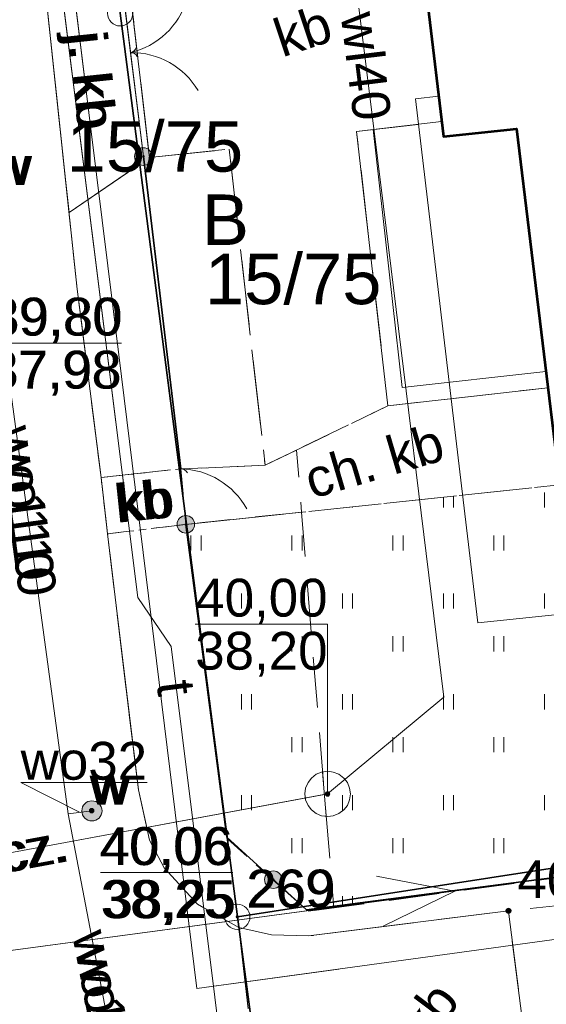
# Model space of a CAD drawing. Header units: millimetres. Extents: x 6503307 to 6504695, y 5886099 to 5887123.
# Tile 62 of 77: x 6504113 to 6504124, y 5886274 to 5886293. Entities that reach past the tile are written whole.
import ezdxf
from ezdxf.enums import TextEntityAlignment as Align

# ---------------------------------------------------------------- set-up
doc = ezdxf.new("R2010")
doc.units = ezdxf.units.MM
for name, pattern in [('BUUT04', [200000, 0, -100000, 0, -100000]), ('EGBU01', [2, 0.5, -0.5, 0.5, -0.5]), ('OTKC_A05', [1.5, 1, -0.5]), ('OTKJ_A05', [2, 1.5, -0.5]), ('OTKU_A05', [2, 1.5, -0.5]), ('OTZT_A05', [1.5, 1, -0.5])]:
    doc.linetypes.add(name, pattern=pattern)
for name, color, linetype, lineweight in [('Budynki EGiB', 18, 'Continuous', 0), ('Działki', 18, 'Continuous', 0), ('isa_V10520003E16E075_TUsr', 7, 'Continuous', 25), ('isa_V10520003E16E075_TUsr_19165818BF56C1D4', 5, 'OTKJ_A05', 25), ('Komunikacja (linie)', 18, 'Continuous', 0), ('Komunikacja (obszary)', 18, 'Continuous', 0), ('Obiekty związane z budynkami EGiB (obszary)', 18, 'Continuous', 0), ('Ogrodzenia', 18, 'Continuous', 0), ('Pikiety', 18, 'Continuous', 0), ('Przewody elektroenergetyczne', 1, 'Continuous', 0), ('Przewody wodociągowe', 5, 'Continuous', 0), ('Punkty graniczne', 18, 'Continuous', 0), ('Punkty graniczne - numery', 7, 'Continuous', 0), ('Zagospodarowanie terenu (obszary)', 18, 'Continuous', 0)]:
    doc.layers.add(name, color=color, linetype=linetype, lineweight=lineweight)
for name, color, linetype, lineweight, true_color in [('Przewody gazowe', 7, 'Continuous', 0, 0xbfbf00), ('Przewody telekomunikacyjne', 7, 'Continuous', 0, 0xff9100), ('Punkty o określonej wysokości', 7, 'Continuous', 0, 0x803300), ('Symbole liniowe', 7, 'Continuous', 0, 0x0a0909), ('Urządzenia towarzyszące (obszary)', 7, 'Continuous', 0, 0xff9100), ('Urządzenia związane z siecią (punkty)', 7, 'Continuous', 0, 0x803300), ('Użytki gruntowe', 7, 'Continuous', 0, 0x008000)]:
    doc.layers.add(name, color=color, linetype=linetype, lineweight=lineweight, true_color=true_color)
doc.styles.add('DOMYSLNA_CZCIONKA', font='arial.ttf')

# ---------------------------------------------------------------- blocks, each defined once
blk = doc.blocks.new('OTRS_P05')
at = {"layer": 'isa_V10520003E16E075_TUsr', "true_color": 0x0a0909}
h = blk.add_hatch(color=18, dxfattribs=at)
h.dxf.hatch_style = 1
h.paths.add_polyline_path([(0.09, 0, 1), (-0.09, 0, 1)])
at = {"layer": 'isa_V10520003E16E075_TUsr', "color": 18, "true_color": 0x0a0909}
blk.add_lwpolyline([(0.09, 0, 1), (-0.09, 0, 1)], format="xyb", close=True, dxfattribs=at)
at = {"layer": 'isa_V10520003E16E075_TUsr_19165818BF56C1D4', "color": 18, "true_color": 0x0a0909}
blk.add_circle((0, 0), 0.09, dxfattribs=at)
blk = doc.blocks.new('SUWW_P05')
at = {"lineweight": 18}
h = blk.add_hatch(color=5, dxfattribs=at)
h.dxf.hatch_style = 1
h.paths.add_polyline_path([(0.4, 0, 1), (-0.4, 0, 1)])
at = {"color": 5, "lineweight": 18}
blk.add_circle((0, 0), 0.4, dxfattribs=at)
blk = doc.blocks.new('SUPS01_08')
at = {"lineweight": 18, "true_color": 0x0000ff}
h = blk.add_hatch(color=5, dxfattribs=at)
h.dxf.hatch_style = 1
h.paths.add_polyline_path([(0.09, 0, 1), (-0.09, 0, 1)])
at = {"color": 18, "lineweight": 18, "true_color": 0x0a0909}
blk.add_circle((0, 0), 0.09, dxfattribs=at)
blk = doc.blocks.new('KTOK02')
at = {"color": 18, "lineweight": 18, "true_color": 0x0a0909}
for centre, radius, start, end in [((-5.074, -0.563), 5.105, 6.33466, 66.4773), ((5.064, -0.556), 5.095, 113.45779, 173.73024)]:
    blk.add_arc(centre, radius, start, end, dxfattribs=at)
blk = doc.blocks.new('OTOO_L05')
at = {"linetype": 'BUUT04', "lineweight": 18, "true_color": 0x000000}
h = blk.add_hatch(color=18, dxfattribs=at)
h.dxf.hatch_style = 1
h.paths.add_polyline_path([(-0.58, 0, 1), (0.58, 0, 1)])
at = {"color": 18, "true_color": 0x0a0909}
blk.add_circle((0, 0), 0.58, dxfattribs=at)
blk = doc.blocks.new('KTOK04')
at = {"color": 18, "lineweight": 18, "true_color": 0x0a0909}
blk.add_arc((5.067, -0.576), 5.1, 113.67446, 173.51357, dxfattribs=at)
blk = doc.blocks.new('EGPG_PS05')
at = {"color": 18, "linetype": 'Continuous', "lineweight": 18, "true_color": 0x000000}
blk.add_circle((0, 0), 0.5, dxfattribs=at)

msp = doc.modelspace()

# ---------------------------------------------------------------- hatches: boundary and pattern name
at = {"layer": 'Zagospodarowanie terenu (obszary)'}
h = msp.add_hatch(dxfattribs=at)
h.set_pattern_fill('OTZT', color=0, scale=0.2, style=0, pattern_type=0)
h.set_pattern_definition([(90, (6504116.524, 5886276.637), (-2, 1e-16), [0.3, -1.7]), (90, (6504116.724, 5886276.637), (-2, 1e-16), [0.3, -1.7]), (90, (6504117.524, 5886275.487), (-2, 1e-16), [0.3, -1.7]), (90, (6504117.724, 5886275.487), (-2, 1e-16), [0.3, -1.7])])
h.paths.add_polyline_path([(6504138.45956, 5886280.82163), (6504137.66599, 5886280.74606), (6504137.26721, 5886283.81872), (6504137.25099, 5886283.81806), (6504136.34742, 5886283.71832), (6504136.38282, 5886283.40999), (6504135.41399, 5886283.29506), (6504135.37494, 5886283.61097), (6504134.28201, 5886283.52153), (6504134.31399, 5886283.25706), (6504124.05399, 5886282.06706), (6504123.82751, 5886283.93829), (6504116.42399, 5886283.15706), (6504117.25399, 5886276.91706), (6504118.84399, 5886275.48706), (6504125.95399, 5886276.44706), (6504149.65193, 5886280.05933), (6504148.64389, 5886288.19042), (6504147.51866, 5886295.63014), (6504146.70781, 5886302.27912), (6504135.84463, 5886301.1161)], flags=0)
h = msp.add_hatch(dxfattribs=at)
h.set_pattern_fill('OTZT', color=0, style=0)
h.set_pattern_definition([(90, (6504116.524, 5886276.637), (-2, 1e-16), [0.3, -1.7]), (90, (6504116.724, 5886276.637), (-2, 1e-16), [0.3, -1.7]), (90, (6504117.524, 5886275.487), (-2, 1e-16), [0.3, -1.7]), (90, (6504117.724, 5886275.487), (-2, 1e-16), [0.3, -1.7])])
h.paths.add_polyline_path([(6504118.84399, 5886275.48706), (6504119.35312, 5886275.5558), (6504118.71565, 5886283.39888), (6504116.42399, 5886283.15706), (6504117.25399, 5886276.91706)], flags=16)

# ---------------------------------------------------------------- linework, layer by layer
at = {"layer": 'Budynki EGiB', "color": 7, "linetype": 'Continuous', "lineweight": 53, "flags": 128}
msp.add_lwpolyline([(6504120.23935, 5886296.56706), (6504120.30399, 5886295.97706), (6504120.90359, 5886296.03502), (6504121.52485, 5886290.84371), (6504122.97313, 5886290.9974), (6504124.05399, 5886282.06706), (6504134.31399, 5886283.25706), (6504133.15433, 5886292.84543), (6504131.13399, 5886292.61706), (6504130.48399, 5886297.80706), (6504120.23935, 5886296.56706)], close=True, dxfattribs=at)
at = {"layer": 'Działki', "color": 7, "linetype": 'Continuous', "lineweight": 0}
for p, q in [((6504115.12399, 5886293.28706), (6504117.44399, 5886275.37706)), ((6504117.44399, 5886275.37706), (6504115.12399, 5886293.28706)), ((6504119.34378, 5886275.67073), (6504117.44399, 5886275.37706)), ((6504117.44399, 5886275.37706), (6504119.34378, 5886275.67073)), ((6504117.44399, 5886275.37706), (6504118.23399, 5886269.47706)), ((6504118.23399, 5886269.47706), (6504117.44399, 5886275.37706))]:
    msp.add_line(p, q, dxfattribs=at)
at = {"layer": 'Działki', "color": 0, "linetype": 'Continuous', "lineweight": 25, "flags": 128}
msp.add_lwpolyline([(6504103.31399, 5886328.10706), (6504104.79399, 5886310.15706), (6504105.38399, 5886304.29706), (6504105.51399, 5886303.03706), (6504106.73399, 5886292.16706), (6504108.70399, 5886274.44706), (6504116.09399, 5886220.95706), (6504117.45399, 5886211.11706), (6504125.85399, 5886212.20706), (6504124.60399, 5886221.90706), (6504122.28399, 5886238.81706), (6504120.88399, 5886249.30706), (6504120.02399, 5886255.71706), (6504118.23399, 5886269.47706), (6504117.44399, 5886275.37706), (6504115.12399, 5886293.28706), (6504114.48399, 5886299.31706), (6504113.97399, 5886304.06706), (6504113.28399, 5886310.97706), (6504111.74399, 5886328.63706)], dxfattribs=at)
for points in [[(6504130.41399, 5886300.79706), (6504114.48399, 5886299.31706), (6504115.12399, 5886293.28706), (6504117.44399, 5886275.37706), (6504133.16399, 5886277.80706), (6504130.41399, 5886300.79706)], [(6504117.44399, 5886275.37706), (6504118.23399, 5886269.47706), (6504152.36399, 5886274.26706), (6504175.42399, 5886277.49706), (6504192.86399, 5886279.99706), (6504208.92399, 5886282.20706), (6504211.90399, 5886282.46706), (6504232.80399, 5886285.33706), (6504242.39399, 5886286.65706), (6504245.80399, 5886284.14706), (6504246.14399, 5886281.10706), (6504245.71399, 5886293.30706), (6504233.46399, 5886291.62706), (6504209.42399, 5886288.31706), (6504190.10399, 5886285.65706), (6504170.62399, 5886282.96706), (6504149.65399, 5886280.07706), (6504133.16399, 5886277.80706), (6504117.44399, 5886275.37706)]]:
    msp.add_lwpolyline(points, close=True, dxfattribs=at)
at = {"layer": 'Komunikacja (linie)', "color": 250, "linetype": 'Continuous', "lineweight": 13, "flags": 128}
for points in [[(6504114.27399, 5886287.81706), (6504113.46399, 5886295.39706), (6504113.23399, 5886297.69706), (6504113.07399, 5886299.53706), (6504112.40399, 5886305.76706), (6504111.84399, 5886315.83706), (6504111.42399, 5886321.78706), (6504110.97399, 5886329.30706)], [(6504114.27399, 5886287.81706), (6504113.62925, 5886293.85061)], [(6504119.393, 5886275.06512), (6504118.85399, 5886274.99706), (6504118.12399, 5886275.01706), (6504117.47399, 5886275.16706), (6504116.65399, 5886275.62706), (6504115.99399, 5886276.34706), (6504115.70399, 5886276.89706), (6504115.48399, 5886277.89706), (6504114.87399, 5886282.96706), (6504114.74399, 5886284.08706), (6504114.27399, 5886287.81706)]]:
    msp.add_lwpolyline(points, dxfattribs=at)
at = {"layer": 'Komunikacja (linie)', "color": 18, "linetype": 'Continuous', "lineweight": 18, "true_color": 0x000000, "flags": 128}
msp.add_lwpolyline([(6504122.81399, 5886275.49706), (6504118.85399, 5886274.99706), (6504118.12399, 5886275.01706), (6504117.47399, 5886275.16706), (6504116.65399, 5886275.62706), (6504115.99399, 5886276.34706), (6504115.70399, 5886276.89706), (6504115.48399, 5886277.89706), (6504114.87399, 5886282.96706), (6504114.74399, 5886284.08706), (6504114.27399, 5886287.81706)], dxfattribs=at)
at = {"layer": 'Komunikacja (obszary)', "color": 7, "linetype": 'OTKJ_A05', "lineweight": 0}
for p, q in [((6504115.70399, 5886290.42706), (6504115.28754, 5886293.99663)), ((6504114.27399, 5886287.81706), (6504113.62925, 5886293.85061)), ((6504113.62925, 5886293.85061), (6504114.11143, 5886289.33831)), ((6504114.11143, 5886289.33831), (6504115.70399, 5886290.42706)), ((6504114.74399, 5886284.08706), (6504114.27399, 5886287.81706)), ((6504114.87399, 5886282.96706), (6504114.74399, 5886284.08706)), ((6504115.48399, 5886277.89706), (6504114.87399, 5886282.96706)), ((6504115.70399, 5886276.89706), (6504115.48399, 5886277.89706)), ((6504115.99399, 5886276.34706), (6504115.70399, 5886276.89706)), ((6504116.65399, 5886275.62706), (6504115.99399, 5886276.34706)), ((6504117.47399, 5886275.16706), (6504116.65399, 5886275.62706)), ((6504118.12399, 5886275.01706), (6504117.47399, 5886275.16706)), ((6504117.47399, 5886275.16706), (6504118.11399, 5886269.57706)), ((6504118.11399, 5886269.57706), (6504117.47399, 5886275.16706)), ((6504118.85399, 5886274.99706), (6504118.12399, 5886275.01706)), ((6504119.393, 5886275.06512), (6504118.85399, 5886274.99706))]:
    msp.add_line(p, q, dxfattribs=at)
at = {"layer": 'Komunikacja (obszary)', "color": 7, "linetype": 'OTKU_A05', "lineweight": 0}
for p, q in [((6504115.28754, 5886293.99663), (6504115.70399, 5886290.42706)), ((6504115.70399, 5886290.42706), (6504117.28199, 5886290.59406)), ((6504117.28199, 5886290.59406), (6504117.99372, 5886284.32741)), ((6504117.99372, 5886284.32741), (6504118.61569, 5886284.62882))]:
    msp.add_line(p, q, dxfattribs=at)
at = {"layer": 'Komunikacja (obszary)', "color": 0, "linetype": 'OTKJ_A05', "lineweight": 18, "flags": 128}
for points in [[(6504101.76399, 5886378.53706), (6504102.17399, 5886374.82706), (6504102.51399, 5886371.44706), (6504102.75399, 5886367.23706), (6504102.87399, 5886365.62706), (6504104.55399, 5886341.27706), (6504104.65399, 5886340.29706), (6504105.06399, 5886333.84706), (6504105.13399, 5886332.77706), (6504105.80399, 5886322.20706), (6504105.86399, 5886321.22706), (6504106.07399, 5886316.21706), (6504106.38399, 5886312.07706), (6504106.65399, 5886307.92706), (6504106.78399, 5886305.63706), (6504107.10399, 5886301.83706), (6504107.47399, 5886298.00706), (6504107.59399, 5886297.12706), (6504109.25399, 5886283.10706), (6504110.49399, 5886272.85706), (6504111.24399, 5886266.41706), (6504112.57399, 5886255.37706), (6504113.47399, 5886248.43706), (6504113.49399, 5886248.06706), (6504113.76399, 5886245.19706), (6504114.45399, 5886240.81706), (6504115.77399, 5886231.15706), (6504115.83399, 5886230.82706), (6504116.69399, 5886224.92706), (6504117.75399, 5886217.79706), (6504117.88399, 5886216.80706), (6504118.01399, 5886215.82706), (6504118.13744, 5886214.57431), (6504118.88539, 5886209.00154), (6504119.07399, 5886207.77706), (6504119.78399, 5886201.92706), (6504125.70399, 5886202.80706), (6504125.29399, 5886206.84706), (6504123.91399, 5886218.03706), (6504123.32399, 5886219.13706), (6504122.89399, 5886220.64706), (6504121.32399, 5886231.73706), (6504120.59399, 5886237.05706), (6504118.51399, 5886252.97706), (6504117.72399, 5886259.31706), (6504116.80399, 5886266.72706), (6504116.82399, 5886267.78706), (6504117.16399, 5886268.72706), (6504117.67399, 5886269.24706), (6504118.11399, 5886269.57706), (6504117.47399, 5886275.16706), (6504116.65399, 5886275.62706), (6504115.99399, 5886276.34706), (6504115.70399, 5886276.89706), (6504115.48399, 5886277.89706), (6504114.87399, 5886282.96706), (6504114.74399, 5886284.08706), (6504114.27399, 5886287.81706), (6504113.46399, 5886295.39706), (6504113.23399, 5886297.69706), (6504113.07399, 5886299.53706), (6504112.40399, 5886305.76706), (6504111.84399, 5886315.83706), (6504111.42399, 5886321.78706), (6504110.61399, 5886335.31706), (6504110.31399, 5886340.00706), (6504109.92399, 5886345.01706), (6504109.66399, 5886348.75706), (6504108.69399, 5886363.16706), (6504108.70399, 5886364.15706), (6504108.78399, 5886364.84706), (6504108.98399, 5886365.55706), (6504109.10399, 5886366.08706), (6504108.22399, 5886376.94706), (6504108.49399, 5886376.60706), (6504108.22399, 5886377.12706), (6504107.98399, 5886377.48706), (6504107.71399, 5886378.02706), (6504107.49399, 5886378.73706), (6504107.30399, 5886379.36706), (6504107.24399, 5886379.86706), (6504101.76399, 5886378.53706)], [(6504113.46399, 5886295.39706), (6504114.11143, 5886289.33831), (6504115.70399, 5886290.42706), (6504115.21399, 5886294.62706), (6504113.46399, 5886295.39706)], [(6504128.71399, 5886276.10706), (6504122.81399, 5886275.49706), (6504123.44399, 5886270.49706), (6504129.38366, 5886272.61562), (6504128.71399, 5886276.10706)]]:
    msp.add_lwpolyline(points, close=True, dxfattribs=at)
at = {"layer": 'Komunikacja (obszary)', "color": 0, "linetype": 'OTKU_A05', "lineweight": 18, "flags": 128}
msp.add_lwpolyline([(6504121.21913, 5886293.39832), (6504120.97171, 5886295.46574), (6504116.71599, 5886295.03306), (6504116.48205, 5886296.83733), (6504114.83399, 5886296.73706), (6504115.21399, 5886294.62706), (6504115.70399, 5886290.42706), (6504117.28199, 5886290.59406), (6504117.99372, 5886284.32741), (6504120.42799, 5886285.50706), (6504119.80567, 5886290.94517), (6504121.48936, 5886291.14024), (6504121.21913, 5886293.39832)], close=True, dxfattribs=at)
at = {"layer": 'Komunikacja (obszary)', "color": 0, "linetype": 'OTKC_A05', "lineweight": 18, "flags": 128}
msp.add_lwpolyline([(6504123.82751, 5886283.93829), (6504123.59416, 5886285.86631), (6504120.42799, 5886285.50706), (6504117.99372, 5886284.32741), (6504116.32399, 5886284.25706), (6504116.42399, 5886283.15706), (6504123.82751, 5886283.93829)], close=True, dxfattribs=at)
at = {"layer": 'Komunikacja (obszary)', "color": 7, "linetype": 'OTKC_A05', "lineweight": 0, "flags": 128}
msp.add_lwpolyline([(6504116.42399, 5886283.15706), (6504118.71565, 5886283.39888), (6504118.61569, 5886284.62882), (6504117.99372, 5886284.32741), (6504116.32399, 5886284.25706)], close=True, dxfattribs=at)
at = {"layer": 'Komunikacja (obszary)', "color": 18, "linetype": 'OTKU_A05', "lineweight": 18, "true_color": 0x000000, "flags": 128}
msp.add_lwpolyline([(6504114.74399, 5886284.08706), (6504114.87399, 5886282.96706), (6504116.42399, 5886283.15706), (6504116.32399, 5886284.25706), (6504114.74399, 5886284.08706)], close=True, dxfattribs=at)
at = {"layer": 'Komunikacja (obszary)', "color": 7, "linetype": 'OTKU_A05', "lineweight": 0, "ltscale": 0.1, "flags": 128}
msp.add_lwpolyline([(6504114.74399, 5886284.08706), (6504114.87399, 5886282.96706), (6504116.42399, 5886283.15706), (6504116.32399, 5886284.25706)], close=True, dxfattribs=at)
at = {"layer": 'Komunikacja (obszary)', "color": 18, "linetype": 'OTKJ_A05', "lineweight": 18, "true_color": 0x000000, "flags": 128}
msp.add_lwpolyline([(6504117.47399, 5886275.16706), (6504118.11399, 5886269.57706), (6504118.72399, 5886269.84706), (6504119.45399, 5886270.04706), (6504123.44399, 5886270.49706), (6504122.81399, 5886275.49706), (6504118.85399, 5886274.99706), (6504118.12399, 5886275.01706), (6504117.47399, 5886275.16706)], close=True, dxfattribs=at)
at = {"layer": 'Obiekty związane z budynkami EGiB (obszary)', "color": 0, "linetype": 'Continuous', "lineweight": 18, "flags": 128}
msp.add_lwpolyline([(6504120.13179, 5886290.98295), (6504119.80567, 5886290.94517), (6504120.42799, 5886285.50706), (6504123.59416, 5886285.86631), (6504123.55573, 5886286.18384), (6504122.97313, 5886290.9974), (6504121.52485, 5886290.84371), (6504121.48936, 5886291.14024), (6504120.13179, 5886290.98295)], close=True, dxfattribs=at)
at = {"layer": 'Ogrodzenia', "color": 18, "linetype": 'Continuous', "lineweight": 18, "true_color": 0x000000, "flags": 128}
for points in [[(6504115.07399, 5886294.56706), (6504115.58399, 5886290.44706)], [(6504116.32399, 5886284.25706), (6504116.42399, 5886283.15706)]]:
    msp.add_lwpolyline(points, dxfattribs=at)
at = {"layer": 'Ogrodzenia', "color": 250, "linetype": 'Continuous', "lineweight": 13, "flags": 128}
msp.add_lwpolyline([(6504115.14615, 5886293.98418), (6504115.58399, 5886290.44706)], dxfattribs=at)
at = {"layer": 'Ogrodzenia', "color": 18, "linetype": 'Continuous', "lineweight": 35, "true_color": 0x000000, "flags": 128}
msp.add_lwpolyline([(6504115.58399, 5886290.44706), (6504116.32399, 5886284.25706)], dxfattribs=at)
at = {"layer": 'Ogrodzenia', "color": 250, "linetype": 'Continuous', "lineweight": 30, "ltscale": 0.1, "flags": 128}
msp.add_lwpolyline([(6504115.58399, 5886290.44706), (6504116.32399, 5886284.25706)], dxfattribs=at)
at = {"layer": 'Ogrodzenia', "color": 250, "linetype": 'Continuous', "lineweight": 13, "ltscale": 0.1, "flags": 128}
msp.add_lwpolyline([(6504116.32399, 5886284.25706), (6504116.42399, 5886283.15706)], dxfattribs=at)
at = {"layer": 'Ogrodzenia', "color": 0, "linetype": 'Continuous', "lineweight": 35, "flags": 128}
msp.add_lwpolyline([(6504116.42399, 5886283.15706), (6504117.23899, 5886276.95606), (6504118.81299, 5886275.51306), (6504125.95399, 5886276.44706), (6504149.65193, 5886280.05933)], dxfattribs=at)
at = {"layer": 'Ogrodzenia', "color": 250, "linetype": 'Continuous', "lineweight": 30, "flags": 128}
msp.add_lwpolyline([(6504116.42399, 5886283.15706), (6504117.23899, 5886276.95606), (6504118.81299, 5886275.51306), (6504119.35087, 5886275.58341)], dxfattribs=at)
at = {"layer": 'Przewody elektroenergetyczne', "color": 1, "linetype": 'Continuous', "lineweight": 18, "true_color": 0xff0000, "flags": 128}
for points in [[(6504106.88399, 5886273.89706), (6504138.54399, 5886278.13706), (6504170.15399, 5886282.59706), (6504208.69899, 5886287.35806), (6504248.99399, 5886293.39706)], [(6504121.42936, 5886291.64166), (6504120.97133, 5886291.59312), (6504121.88292, 5886283.91853), (6504122.20499, 5886281.20706), (6504129.50726, 5886281.9619), (6504132.35299, 5886282.25606), (6504133.02399, 5886277.76706)]]:
    msp.add_lwpolyline(points, dxfattribs=at)
at = {"layer": 'Przewody elektroenergetyczne', "color": 1, "linetype": 'Continuous', "lineweight": 0, "flags": 128}
msp.add_lwpolyline([(6504106.88399, 5886273.89706), (6504119.35222, 5886275.56684)], dxfattribs=at)
at = {"layer": 'Przewody gazowe', "color": 52, "linetype": 'Continuous', "lineweight": 18, "true_color": 0xbfbf00, "flags": 128}
msp.add_lwpolyline([(6504110.55399, 5886310.64706), (6504110.79399, 5886308.29706), (6504112.40399, 5886308.41706), (6504114.54399, 5886290.99706), (6504114.99399, 5886287.37706), (6504116.64399, 5886273.95706), (6504131.52399, 5886275.99706), (6504135.14399, 5886276.49706), (6504149.01399, 5886278.39706), (6504150.58399, 5886278.61706), (6504167.02399, 5886280.84706), (6504174.71399, 5886281.96706), (6504189.61399, 5886284.05706), (6504209.66399, 5886286.73706)], dxfattribs=at)
at = {"layer": 'Przewody gazowe', "color": 52, "linetype": 'Continuous', "lineweight": 0, "flags": 128}
msp.add_lwpolyline([(6504114.18741, 5886293.89976), (6504114.54399, 5886290.99706), (6504114.99399, 5886287.37706), (6504116.64399, 5886273.95706), (6504119.45177, 5886274.342)], dxfattribs=at)
at = {"layer": 'Przewody telekomunikacyjne', "color": 30, "linetype": 'Continuous', "lineweight": 18, "true_color": 0xff9100, "flags": 128}
msp.add_lwpolyline([(6504108.48399, 5886268.17706), (6504108.83941, 5886268.1678), (6504117.64399, 5886268.58706), (6504116.13399, 5886280.73706), (6504115.47399, 5886281.70706), (6504113.64399, 5886296.31706), (6504113.37399, 5886299.17706), (6504114.46399, 5886299.33706)], dxfattribs=at)
at = {"layer": 'Przewody telekomunikacyjne', "color": 30, "linetype": 'Continuous', "lineweight": 0, "flags": 128}
msp.add_lwpolyline([(6504108.48399, 5886268.17706), (6504108.83941, 5886268.1678), (6504117.64399, 5886268.58706), (6504116.13399, 5886280.73706), (6504115.47399, 5886281.70706), (6504113.9494, 5886293.8788)], dxfattribs=at)
at = {"layer": 'Przewody wodociągowe', "color": 5, "linetype": 'Continuous', "lineweight": 18, "true_color": 0x0000ff, "flags": 128}
for points in [[(6504128.95794, 5886297.62235), (6504128.83399, 5886298.51906), (6504123.92419, 5886297.93876), (6504119.35799, 5886297.39906), (6504120.33723, 5886289.45636), (6504121.53599, 5886279.73306), (6504119.23099, 5886277.81306)], [(6504114.09399, 5886277.41706), (6504112.62399, 5886288.20706), (6504112.96399, 5886289.46706)], [(6504119.23099, 5886277.81306), (6504113.86399, 5886276.81706), (6504110.80399, 5886276.24706), (6504107.35399, 5886275.60706)], [(6504114.56399, 5886277.47706), (6504114.09399, 5886277.41706)], [(6504115.24399, 5886271.40706), (6504114.09399, 5886277.41706)]]:
    msp.add_lwpolyline(points, dxfattribs=at)
at = {"layer": 'Przewody wodociągowe', "color": 5, "linetype": 'Continuous', "lineweight": 0, "ltscale": 0.1, "flags": 128}
for points in [[(6504114.09399, 5886277.41706), (6504112.62399, 5886288.20706), (6504112.96399, 5886289.46706)], [(6504114.56399, 5886277.47706), (6504114.09399, 5886277.41706)], [(6504115.24399, 5886271.40706), (6504114.09399, 5886277.41706)]]:
    msp.add_lwpolyline(points, dxfattribs=at)
at = {"layer": 'Przewody wodociągowe', "color": 18, "linetype": 'Continuous', "lineweight": 0, "true_color": 0x000000, "flags": 128}
msp.add_lwpolyline([(6504114.32899, 5886277.44706), (6504113.15258, 5886278.03676), (6504115.65735, 5886278.03676)], dxfattribs=at)
at = {"layer": 'Przewody wodociągowe', "color": 250, "linetype": 'Continuous', "lineweight": 0, "ltscale": 0.1, "flags": 128}
msp.add_lwpolyline([(6504114.32899, 5886277.44706), (6504113.15258, 5886278.03676), (6504115.65735, 5886278.03676)], dxfattribs=at)
at = {"layer": 'Przewody wodociągowe', "color": 5, "linetype": 'Continuous', "lineweight": 0, "flags": 128}
msp.add_lwpolyline([(6504119.17057, 5886277.80185), (6504113.86399, 5886276.81706), (6504110.80399, 5886276.24706), (6504107.35399, 5886275.60706)], dxfattribs=at)
at = {"layer": 'Punkty graniczne - numery'}
msp.add_point((6504117.44399, 5886275.37706), dxfattribs=at)
at = {"layer": 'Punkty graniczne - numery', "ltscale": 0.1}
msp.add_point((6504117.44399, 5886275.37706), dxfattribs=at)
at = {"layer": 'Punkty o określonej wysokości', "color": 5, "linetype": 'Continuous', "lineweight": 0, "true_color": 0x0000ff, "flags": 128}
for points in [[(6504112.53077, 5886286.74885), (6504115.1527, 5886286.74885)], [(6504116.60906, 5886281.17765), (6504119.23099, 5886281.17765), (6504119.23099, 5886277.81306)], [(6504116.60906, 5886281.17765), (6504119.23099, 5886281.17765)], [(6504114.73577, 5886276.25285), (6504117.3577, 5886276.25285)]]:
    msp.add_lwpolyline(points, dxfattribs=at)
at = {"layer": 'Punkty o określonej wysokości', "color": 5, "linetype": 'Continuous', "lineweight": 0, "ltscale": 0.1, "flags": 128}
for points in [[(6504112.53077, 5886286.74885), (6504115.1527, 5886286.74885)], [(6504114.73577, 5886276.25285), (6504117.3577, 5886276.25285)]]:
    msp.add_lwpolyline(points, dxfattribs=at)
at = {"layer": 'Symbole liniowe', "color": 0, "linetype": 'Continuous', "lineweight": 18, "flags": 128}
msp.add_lwpolyline([(6504120.13179, 5886290.98295), (6504120.70599, 5886285.86906), (6504123.55573, 5886286.18384)], dxfattribs=at)
at = {"layer": 'Symbole liniowe', "color": 1, "linetype": 'Continuous', "lineweight": 18, "true_color": 0xff0000, "flags": 128}
msp.add_lwpolyline([(6504120.3309, 5886275.19345), (6504121.75126, 5886275.88813), (6504120.19817, 5886276.1846)], dxfattribs=at)
at = {"layer": 'Urządzenia towarzyszące (obszary)', "color": 5, "linetype": 'Continuous', "lineweight": 18, "true_color": 0x0000ff, "flags": 128}
msp.add_lwpolyline([(6504118.78399, 5886277.81706), (6504118.79399, 5886277.69706), (6504118.84399, 5886277.58706), (6504118.91399, 5886277.49706), (6504119.00399, 5886277.42706), (6504119.11399, 5886277.37706), (6504119.23399, 5886277.36706), (6504119.34399, 5886277.37706), (6504119.45399, 5886277.42706), (6504119.55399, 5886277.49706), (6504119.62399, 5886277.58706), (6504119.66399, 5886277.69706), (6504119.68399, 5886277.81706), (6504119.66399, 5886277.92706), (6504119.62399, 5886278.03706), (6504119.55399, 5886278.12706), (6504119.45399, 5886278.20706), (6504119.34399, 5886278.24706), (6504119.23399, 5886278.26706), (6504119.11399, 5886278.24706), (6504119.00399, 5886278.20706), (6504118.91399, 5886278.12706), (6504118.84399, 5886278.03706), (6504118.79399, 5886277.92706), (6504118.78399, 5886277.81706)], close=True, dxfattribs=at)
at = {"layer": 'Urządzenia towarzyszące (obszary)', "color": 5, "linetype": 'Continuous', "lineweight": 13, "flags": 128}
msp.add_lwpolyline([(6504119.11399, 5886277.37706), (6504119.20571, 5886277.36942), (6504119.13411, 5886278.25041), (6504119.11399, 5886278.24706), (6504119.00399, 5886278.20706), (6504118.91399, 5886278.12706), (6504118.84399, 5886278.03706), (6504118.79399, 5886277.92706), (6504118.78399, 5886277.81706), (6504118.79399, 5886277.69706), (6504118.84399, 5886277.58706), (6504118.91399, 5886277.49706), (6504119.00399, 5886277.42706)], close=True, dxfattribs=at)
at = {"layer": 'Użytki gruntowe', "color": 96, "linetype": 'EGBU01', "lineweight": 0}
for p, q in [((6504115.12399, 5886293.28706), (6504117.44399, 5886275.37706)), ((6504117.44399, 5886275.37706), (6504115.12399, 5886293.28706)), ((6504117.44399, 5886275.37706), (6504119.34378, 5886275.67073)), ((6504119.34378, 5886275.67073), (6504117.44399, 5886275.37706))]:
    msp.add_line(p, q, dxfattribs=at)
at = {"layer": 'Użytki gruntowe', "color": 96, "linetype": 'EGBU01', "lineweight": 18, "true_color": 0x008000, "flags": 128}
for points in [[(6503319.15399, 5886345.34706), (6503306.58399, 5886332.61706), (6503323.46399, 5886328.01706), (6503325.11399, 5886327.55706), (6503335.62399, 5886324.70706), (6503364.64399, 5886316.80706), (6503443.34399, 5886295.38706), (6503542.31399, 5886268.32706), (6503570.07399, 5886261.22706), (6503573.27399, 5886260.18706), (6503577.14399, 5886259.16706), (6503580.40399, 5886258.30706), (6503604.51399, 5886251.95706), (6503628.64399, 5886245.61706), (6503644.41399, 5886241.46706), (6503658.86399, 5886237.66706), (6503662.81399, 5886236.62706), (6503674.64399, 5886233.43706), (6503686.73399, 5886230.19706), (6503726.45399, 5886219.52706), (6503740.08399, 5886215.85706), (6503756.55399, 5886211.39706), (6503760.50399, 5886210.17706), (6503778.92399, 5886205.27706), (6503815.90399, 5886196.43706), (6503821.75399, 5886195.03706), (6503824.69399, 5886194.40706), (6503828.60399, 5886193.56706), (6503844.79399, 5886190.09706), (6503849.34399, 5886189.12706), (6503884.29399, 5886183.13706), (6503924.95399, 5886178.39706), (6503943.44399, 5886176.73706), (6503964.46399, 5886174.85706), (6504004.22399, 5886173.21706), (6504027.16399, 5886173.49706), (6504042.29399, 5886173.38706), (6504059.45399, 5886173.38706), (6504077.84399, 5886174.88706), (6504102.00399, 5886176.86706), (6504121.05399, 5886178.54706), (6504124.74399, 5886178.85706), (6504153.16399, 5886182.75706), (6504161.86399, 5886183.90706), (6504198.96399, 5886188.97706), (6504215.97399, 5886191.39706), (6504228.98399, 5886193.13706), (6504231.96399, 5886193.66706), (6504247.17399, 5886195.75706), (6504252.73399, 5886196.38706), (6504252.33399, 5886212.32706), (6504251.96399, 5886229.62706), (6504251.88399, 5886239.72706), (6504246.96399, 5886238.85706), (6504239.22399, 5886237.80706), (6504234.19755, 5886237.12931), (6504218.38399, 5886234.99706), (6504214.72463, 5886261.80418), (6504211.90399, 5886282.46706), (6504232.80399, 5886285.33706), (6504242.39399, 5886286.65706), (6504245.80399, 5886284.14706), (6504246.14399, 5886281.10706), (6504250.75399, 5886282.11706), (6504250.61399, 5886287.96706), (6504250.47399, 5886293.96706), (6504248.23399, 5886293.65706), (6504245.71399, 5886293.30706), (6504233.46399, 5886291.62706), (6504209.42399, 5886288.31706), (6504190.10399, 5886285.65706), (6504170.62399, 5886282.96706), (6504149.65399, 5886280.07706), (6504133.16399, 5886277.80706), (6504117.44399, 5886275.37706), (6504115.12399, 5886293.28706), (6504114.48399, 5886299.31706), (6504114.17901, 5886302.1576), (6504113.97399, 5886304.06706), (6504113.28399, 5886310.97706), (6504112.0678, 5886324.92384), (6504111.74399, 5886328.63706), (6504110.53399, 5886345.57706), (6504109.32399, 5886362.51706), (6504140.22399, 5886364.70706), (6504163.05399, 5886366.31706), (6504170.99027, 5886366.87719), (6504197.22388, 5886368.72869), (6504241.12399, 5886371.82706), (6504244.71399, 5886372.07706), (6504248.69399, 5886372.38706), (6504248.49399, 5886380.92706), (6504248.43399, 5886381.63706), (6504248.75399, 5886388.97706), (6504244.74399, 5886388.69706), (6504224.64399, 5886387.27706), (6504222.85399, 5886413.12706), (6504220.78399, 5886443.05706), (6504220.58399, 5886445.94706), (6504217.76399, 5886486.68706), (6504209.76399, 5886486.46706), (6504210.86399, 5886470.50706), (6504211.05399, 5886467.74706), (6504213.77399, 5886428.49706), (6504207.83399, 5886420.03706), (6504197.10399, 5886419.23706), (6504169.84399, 5886417.21706), (6504151.89399, 5886415.87706), (6504129.47399, 5886414.21706), (6504105.82399, 5886412.45706), (6504102.96399, 5886453.74706), (6504100.86399, 5886483.46706), (6504093.36399, 5886483.05706), (6504089.87399, 5886482.86706), (6504092.09399, 5886453.13706), (6504094.43399, 5886453.27706), (6504095.61399, 5886453.33706), (6504096.13399, 5886446.34706), (6504094.93399, 5886446.25706), (6504098.48399, 5886396.39706), (6504099.90399, 5886396.49706), (6504101.26399, 5886378.55706), (6504099.76399, 5886378.45706), (6504100.33399, 5886370.47706), (6504100.41399, 5886369.37706), (6504102.84399, 5886334.83706), (6504103.31399, 5886328.10706), (6504104.79399, 5886310.15706), (6504105.38399, 5886304.29706), (6504102.90399, 5886304.31706), (6504108.71399, 5886220.35706), (6504058.38399, 5886215.16706), (6504058.21399, 5886219.79706), (6504027.23399, 5886215.45706), (6504001.87399, 5886215.36706), (6503987.91399, 5886215.62706), (6503987.36399, 5886216.13706), (6503980.16399, 5886214.61706), (6503974.94399, 5886214.88706), (6503971.70399, 5886216.62706), (6503970.68399, 5886216.63706), (6503922.63399, 5886216.78706), (6503902.47399, 5886220.31706), (6503821.59399, 5886234.42706), (6503799.71399, 5886240.31706), (6503799.20399, 5886238.60706), (6503795.54399, 5886239.70706), (6503796.03399, 5886241.31706), (6503790.14399, 5886242.89706), (6503753.26399, 5886252.84706), (6503758.16399, 5886321.59706), (6503765.94399, 5886430.85706), (6503768.89399, 5886472.24706), (6503771.09238, 5886515.22714), (6503771.65399, 5886526.20706), (6503773.13399, 5886555.26706), (6503773.32399, 5886558.96706), (6503773.70399, 5886566.55706), (6503773.75399, 5886567.58706), (6503767.56399, 5886566.16706), (6503767.02062, 5886539.51713), (6503766.90399, 5886533.79706), (6503763.28909, 5886472.06735), (6503758.79399, 5886395.30706), (6503755.89399, 5886395.22706), (6503747.85399, 5886253.68706), (6503745.66399, 5886254.33706), (6503607.07399, 5886295.48706), (6503567.93399, 5886305.70706), (6503552.04408, 5886309.8574), (6503554.46399, 5886363.37706), (6503549.29399, 5886363.71706), (6503547.00565, 5886311.17341), (6503405.56399, 5886348.11706), (6503405.73399, 5886351.45706), (6503408.35399, 5886404.43706), (6503402.72399, 5886404.89706), (6503400.20399, 5886352.93706), (6503400.04399, 5886349.54706), (6503324.83399, 5886369.19706), (6503328.59399, 5886441.65706), (6503329.78565, 5886464.63749), (6503332.07399, 5886508.76706), (6503334.42399, 5886554.06706), (6503335.59399, 5886576.60706), (6503336.33399, 5886590.31706), (6503329.10399, 5886589.49706), (6503328.12399, 5886554.51706), (6503325.84399, 5886504.58706), (6503325.64399, 5886499.73706), (6503325.63399, 5886499.45706), (6503324.92399, 5886481.33706), (6503323.28399, 5886438.36706), (6503320.59399, 5886384.92706), (6503320.21399, 5886374.30706), (6503320.08399, 5886370.44706), (6503319.81399, 5886362.93706), (6503324.44399, 5886361.77706), (6503347.68399, 5886355.63706), (6503399.66399, 5886341.80706), (6503405.17399, 5886340.34706), (6503515.77399, 5886311.06706), (6503546.62419, 5886302.87778), (6503551.59436, 5886301.55844), (6503565.76399, 5886297.79706), (6503691.03399, 5886264.53706), (6503747.71399, 5886249.24706), (6503752.90399, 5886247.85706), (6503757.37399, 5886246.63706), (6503805.20399, 5886233.59706), (6503900.41399, 5886217.36706), (6503930.35399, 5886212.20706), (6503960.91399, 5886207.05706), (6503987.94399, 5886205.41706), (6504017.71399, 5886203.66706), (6504058.77399, 5886206.67706), (6504117.45399, 5886211.11706), (6504125.85399, 5886212.20706), (6504247.08399, 5886228.94706), (6504247.35399, 5886211.68706), (6504227.12399, 5886208.77706), (6504105.72399, 5886192.63706), (6504059.51399, 5886190.36706), (6504039.97399, 5886189.48706), (6503994.83399, 5886190.15706), (6503988.00399, 5886190.43706), (6503930.96399, 5886192.71706), (6503926.69399, 5886192.86706), (6503900.71399, 5886196.54706), (6503889.04399, 5886199.24706), (6503840.33399, 5886207.68706), (6503756.50399, 5886228.37706), (6503748.62399, 5886230.46706), (6503687.88399, 5886246.50706), (6503584.60399, 5886274.33706), (6503561.12399, 5886280.48706), (6503323.53399, 5886344.17706), (6503319.15399, 5886345.34706)], [(6504114.48399, 5886299.31706), (6504115.12399, 5886293.28706), (6504117.44399, 5886275.37706), (6504133.16399, 5886277.80706), (6504130.41399, 5886300.79706), (6504114.48399, 5886299.31706)]]:
    msp.add_lwpolyline(points, close=True, dxfattribs=at)
at = {"layer": 'Zagospodarowanie terenu (obszary)', "color": 0, "linetype": 'OTZT_A05', "lineweight": 18, "flags": 128}
msp.add_lwpolyline([(6504138.45956, 5886280.82163), (6504137.66599, 5886280.74606), (6504137.26721, 5886283.81872), (6504137.25099, 5886283.81806), (6504136.34742, 5886283.71832), (6504136.38282, 5886283.40999), (6504135.41399, 5886283.29506), (6504135.37494, 5886283.61097), (6504134.28201, 5886283.52153), (6504134.31399, 5886283.25706), (6504124.05399, 5886282.06706), (6504123.82751, 5886283.93829), (6504116.42399, 5886283.15706), (6504117.25399, 5886276.91706), (6504118.84399, 5886275.48706), (6504125.95399, 5886276.44706), (6504149.65193, 5886280.05933), (6504148.64389, 5886288.19042), (6504147.51866, 5886295.63014), (6504146.70781, 5886302.27912), (6504135.84463, 5886301.1161), (6504138.45956, 5886280.82163)], close=True, dxfattribs=at)
at = {"layer": 'Zagospodarowanie terenu (obszary)', "color": 250, "linetype": 'OTZT_A05', "lineweight": 13, "flags": 128}
msp.add_lwpolyline([(6504118.84399, 5886275.48706), (6504119.35312, 5886275.5558), (6504118.71565, 5886283.39888), (6504116.42399, 5886283.15706), (6504117.25399, 5886276.91706)], close=True, dxfattribs=at)

# ---------------------------------------------------------------- block references
at = {"layer": 'Ogrodzenia', "color": 18, "true_color": 0x000000, "yscale": 0.3, "zscale": 0.3}
for name, p, xscale, rotation in [('KTOK02', (6504115.32899, 5886292.50706), 0.3, 277.0565421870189), ('OTOO_L05', (6504115.58399, 5886290.44706), 0.3, 276.8172226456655), ('KTOK04', (6504116.32399, 5886284.25706), 0.3, 275.1944289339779), ('OTOO_L05', (6504116.42399, 5886283.15706), 0.3, 277.4874919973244), ('OTOO_L05', (6504118.1572, 5886276.11428), 0.2999999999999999, 317.4862563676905)]:
    msp.add_blockref(name, p, dxfattribs=dict(at, xscale=xscale, rotation=rotation))
at = {"layer": 'Ogrodzenia', "color": 250, "ltscale": 0.1, "yscale": 0.03}
for name, p, xscale, zscale, rotation in [('KTOK02', (6504115.32899, 5886292.50706), 0.03, 0.03, 277.0565421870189), ('OTOO_L05', (6504115.58399, 5886290.44706), 0.03, 0.03000000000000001, 276.8172226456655), ('KTOK04', (6504116.32399, 5886284.25706), 0.03, 0.03000000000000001, 275.1944289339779), ('OTOO_L05', (6504116.42399, 5886283.15706), 0.03000000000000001, 0.03, 277.4874919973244), ('OTOO_L05', (6504118.1572, 5886276.11428), 0.03, 0.03, 317.4862563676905)]:
    msp.add_blockref(name, p, dxfattribs=dict(at, xscale=xscale, zscale=zscale, rotation=rotation))
at = {"layer": 'Pikiety', "color": 18, "true_color": 0x000000, "xscale": 0.5, "yscale": 0.5, "zscale": 0.5}
msp.add_blockref('OTRS_P05', (6504122.81399, 5886275.49706), dxfattribs=at)
at = {"layer": 'Punkty graniczne', "color": 18, "true_color": 0x000000, "xscale": 0.5, "yscale": 0.5, "zscale": 0.5}
for p in [(6504115.12399, 5886293.28706), (6504117.44399, 5886275.37706)]:
    msp.add_blockref('EGPG_PS05', p, dxfattribs=at)
at = {"layer": 'Punkty graniczne', "color": 250, "ltscale": 0.1, "xscale": 0.05, "yscale": 0.05, "zscale": 0.05}
msp.add_blockref('EGPG_PS05', (6504117.44399, 5886275.37706), dxfattribs=at)
at = {"layer": 'Punkty o określonej wysokości', "color": 5, "true_color": 0x0000ff, "xscale": 0.5, "yscale": 0.5, "zscale": 0.5}
for p in [(6504119.23099, 5886277.81306), (6504114.55899, 5886277.48106)]:
    msp.add_blockref('SUPS01_08', p, dxfattribs=at)
at = {"layer": 'Punkty o określonej wysokości', "color": 5, "ltscale": 0.1, "xscale": 0.05, "yscale": 0.05, "zscale": 0.05}
msp.add_blockref('SUPS01_08', (6504114.55899, 5886277.48106), dxfattribs=at)
at = {"layer": 'Urządzenia związane z siecią (punkty)', "color": 5, "true_color": 0x0000ff, "xscale": 0.5, "yscale": 0.5, "zscale": 0.5}
msp.add_blockref('SUWW_P05', (6504114.56399, 5886277.47706), dxfattribs=at)
at = {"layer": 'Urządzenia związane z siecią (punkty)', "color": 5, "ltscale": 0.1, "xscale": 0.05, "yscale": 0.05, "zscale": 0.05}
msp.add_blockref('SUWW_P05', (6504114.56399, 5886277.47706), dxfattribs=at)

# ---------------------------------------------------------------- texts
at = {"layer": 'Działki', "color": 7, "lineweight": 0, "style": 'DOMYSLNA_CZCIONKA'}
for p in [(6504115.81132, 5886290.64851), (6504118.55061, 5886288.02081)]:
    msp.add_text('15/75', height=1, dxfattribs=at).set_placement(p, align=Align.MIDDLE_CENTER)
at = {"layer": 'Komunikacja (obszary)', "color": 18, "true_color": 0x0a0909, "style": 'DOMYSLNA_CZCIONKA'}
for s, rotation, p in [('kb', 18.348252, (6504118.7384, 5886292.93973)), ('j. kb', 276, (6504114.5611, 5886291.98253)), ('kb', 6, (6504115.6352, 5886283.62449))]:
    msp.add_text(s, height=0.75, rotation=rotation, dxfattribs=at).set_placement(p, align=Align.MIDDLE_CENTER)
at = {"layer": 'Komunikacja (obszary)', "color": 7, "lineweight": 0, "style": 'DOMYSLNA_CZCIONKA'}
for s, rotation, p in [('j. kb', 276, (6504114.56534, 5886291.94221)), ('kb', 6, (6504115.56651, 5886283.61727))]:
    msp.add_text(s, height=0.75, rotation=rotation, dxfattribs=at).set_placement(p, align=Align.MIDDLE_CENTER)
at = {"layer": 'Komunikacja (obszary)', "color": 0, "style": 'DOMYSLNA_CZCIONKA'}
for s, rotation, p in [('ch. kb', 16.469431, (6504120.15248, 5886284.41308)), ('j. kb', 53.098404, (6504120.99809, 5886273.16126))]:
    msp.add_text(s, height=0.75, rotation=rotation, dxfattribs=at).set_placement(p, align=Align.MIDDLE_CENTER)
at = {"layer": 'Pikiety', "color": 0, "style": 'DOMYSLNA_CZCIONKA'}
msp.add_text('40,04', height=0.75, dxfattribs=at).set_placement((6504124.30174, 5886276.12455), align=Align.MIDDLE_CENTER)
at = {"layer": 'Przewody telekomunikacyjne', "color": 30, "lineweight": 0, "style": 'DOMYSLNA_CZCIONKA'}
msp.add_text('t', height=0.75, rotation=277.084385, dxfattribs=at).set_placement((6504116.23542, 5886279.92093), align=Align.MIDDLE_CENTER)
at = {"layer": 'Przewody telekomunikacyjne', "color": 30, "true_color": 0xff9100, "style": 'DOMYSLNA_CZCIONKA'}
msp.add_text('t', height=0.75, rotation=277.084385, dxfattribs=at).set_placement((6504116.2359, 5886279.91713), align=Align.MIDDLE_CENTER)
at = {"layer": 'Przewody wodociągowe', "color": 5, "true_color": 0x0000ff, "style": 'DOMYSLNA_CZCIONKA'}
for s, rotation, p in [('wl40', 277.028396, (6504119.99418, 5886292.23887)), ('wo110', 277.758057, (6504113.29716, 5886283.26595)), ('woD30-niecz.', 10.551809, (6504110.96823, 5886276.27765)), ('wo110', 280.832479, (6504114.88636, 5886273.27607))]:
    msp.add_text(s, height=0.75, rotation=rotation, dxfattribs=at).set_placement(p, align=Align.MIDDLE_CENTER)
at = {"layer": 'Przewody wodociągowe', "color": 5, "lineweight": 0, "style": 'DOMYSLNA_CZCIONKA'}
for s, rotation, p in [('wo110', 277.758057, (6504113.25464, 5886283.57806)), ('woD30-niecz.', 10.551809, (6504110.90755, 5886276.26635)), ('wo110', 280.832479, (6504114.82716, 5886273.58545))]:
    msp.add_text(s, height=0.75, rotation=rotation, dxfattribs=at).set_placement(p, align=Align.MIDDLE_CENTER)
msp.add_text('wo32', height=0.75, dxfattribs=at).set_placement((6504114.40451, 5886278.46995), align=Align.MIDDLE_CENTER)
at = {"layer": 'Przewody wodociągowe', "color": 5, "true_color": 0x0000ff, "style": 'DOMYSLNA_CZCIONKA'}
msp.add_text('wo32', height=0.75, dxfattribs=at).set_placement((6504114.40496, 5886278.46995), align=Align.MIDDLE_CENTER)
at = {"layer": 'Punkty graniczne - numery', "color": 96, "true_color": 0x008000, "style": 'DOMYSLNA_CZCIONKA'}
msp.add_text('269', height=0.75, dxfattribs=at).set_placement((6504118.49483, 5886275.93677), align=Align.MIDDLE_CENTER)
at = {"layer": 'Punkty graniczne - numery', "color": 96, "style": 'DOMYSLNA_CZCIONKA'}
msp.add_text('269', height=0.75, dxfattribs=at).set_placement((6504118.51538, 5886275.93677), align=Align.MIDDLE_CENTER)
at = {"layer": 'Punkty o określonej wysokości', "color": 5, "true_color": 0x0000ff, "style": 'DOMYSLNA_CZCIONKA'}
for s, p in [('39,80', (6504113.84174, 5886287.27457)), ('37,98', (6504113.84174, 5886286.22314)), ('40,00', (6504117.92003, 5886281.70336)), ('38,20', (6504117.92003, 5886280.65193)), ('40,06', (6504116.04674, 5886276.77857)), ('38,25', (6504116.04674, 5886275.72714))]:
    msp.add_text(s, height=0.75, dxfattribs=at).set_placement(p, align=Align.MIDDLE_CENTER)
at = {"layer": 'Punkty o określonej wysokości', "color": 5, "style": 'DOMYSLNA_CZCIONKA'}
for s, p in [('39,80', (6504113.85938, 5886287.27457)), ('37,98', (6504113.82693, 5886286.22314)), ('40,06', (6504116.02598, 5886276.77857)), ('38,25', (6504116.10577, 5886275.72714))]:
    msp.add_text(s, height=0.75, dxfattribs=at).set_placement(p, align=Align.MIDDLE_CENTER)
at = {"layer": 'Urządzenia związane z siecią (punkty)', "color": 5, "style": 'DOMYSLNA_CZCIONKA'}
for p in [(6504112.94585, 5886290.25579), (6504114.89585, 5886277.97579)]:
    msp.add_text('w', height=0.75, dxfattribs=at).set_placement(p, align=Align.MIDDLE_CENTER)
at = {"layer": 'Urządzenia związane z siecią (punkty)', "color": 5, "true_color": 0x0000ff, "style": 'DOMYSLNA_CZCIONKA'}
for p in [(6504112.99939, 5886290.25579), (6504114.94939, 5886277.97579)]:
    msp.add_text('w', height=0.75, dxfattribs=at).set_placement(p, align=Align.MIDDLE_CENTER)
at = {"layer": 'Użytki gruntowe', "color": 96, "lineweight": 0, "style": 'DOMYSLNA_CZCIONKA'}
msp.add_text('B', height=1, dxfattribs=at).set_placement((6504117.20868, 5886289.19571), align=Align.MIDDLE_CENTER)
msp.add_text('B', height=1, dxfattribs=at).set_placement((6504117.20868, 5886289.19571), align=Align.MIDDLE_CENTER)

doc.saveas('drawing.dxf')
